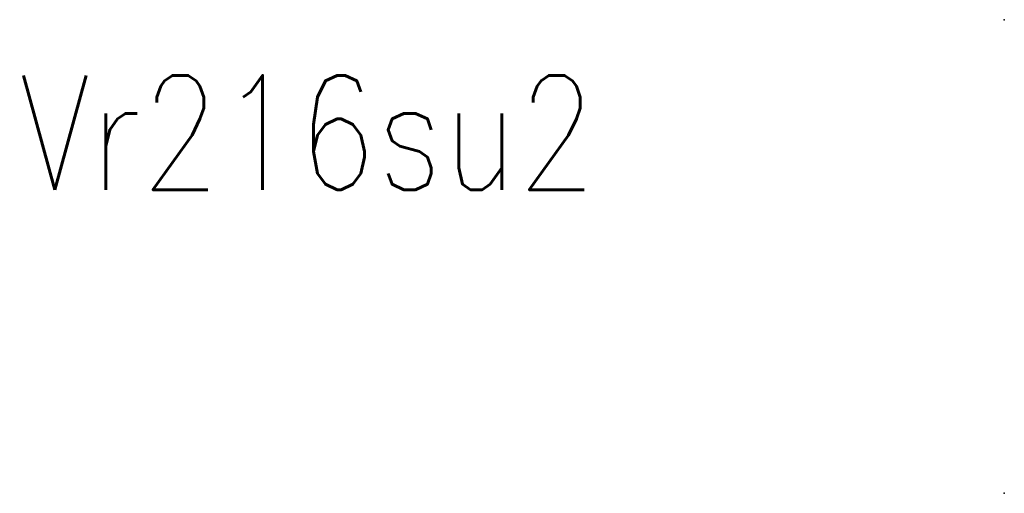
# Model space of a CAD drawing. Header units: millimetres. Extents: x -775 to 0, y -186 to 186.
import ezdxf

# ---------------------------------------------------------------- set-up
doc = ezdxf.new("R2010")
doc.units = ezdxf.units.MM
doc.header["$PDSIZE"] = -1
doc.styles.add('ROMANS', font='romans.shx', dxfattribs={"width": 0.8, "height": 2.5})

# ---------------------------------------------------------------- blocks, each defined once
blk = doc.blocks.new('Vr216bsu')
at = {"color": 7, "linetype": 'Continuous'}
for p in [(799.98, -13.6, -690), (799.98, -386.4, -690)]:
    blk.add_point(p, dxfattribs=at)

msp = doc.modelspace()

# ---------------------------------------------------------------- block references
msp.add_blockref('Vr216bsu', (-799.98, 200, 690))

# ---------------------------------------------------------------- texts
at = {"color": 1, "style": 'ROMANS', "width": 0.8}
msp.add_text('Vr216su2', height=90, dxfattribs=at).set_placement((-774.98, 52.6, 689.5))

doc.saveas('drawing.dxf')
